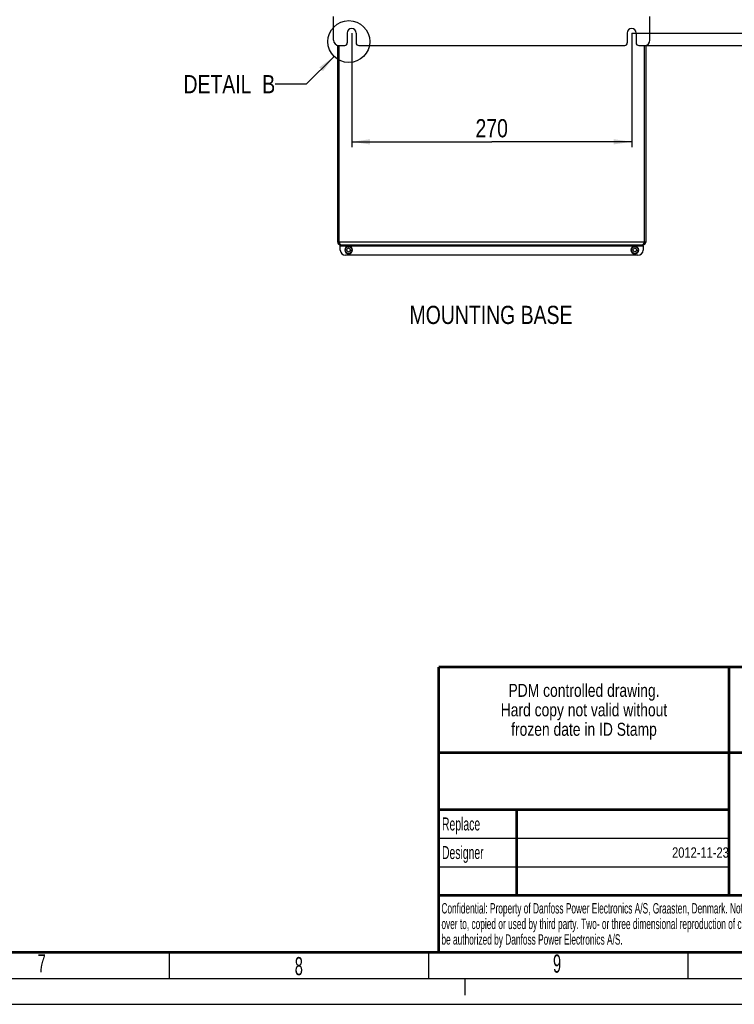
# Model space of a CAD drawing. Header units: millimetres. Extents: x 0 to 594, y 0 to 420.
# Tile 16 of 41: x 323 to 461, y 0 to 190. Entities that reach past the tile are written whole.
import ezdxf

# ---------------------------------------------------------------- set-up
doc = ezdxf.new("R2010")
doc.units = ezdxf.units.MM
doc.header["$LTSCALE"] = 32.67
doc.linetypes.add('DASHED', pattern=[0.2, 0.1, -0.1])
doc.layers.get('0').update_dxf_attribs({"linetype": 'CONTINUOUS'})
doc.layers.add('ROUNDS', color=7, linetype='CONTINUOUS')
doc.styles.get("Standard").update_dxf_attribs({"font": 'txt', "width": 0.8})
doc.styles.add('TEXTSTYLE_2', font='txt', dxfattribs={"width": 0.6})
doc.dimstyles.new('DIMSTYLE_1', dxfattribs={"dimtxt": 3.5, "dimasz": 3.5, "dimexe": 1, "dimexo": 0, "dimgap": 0.875, "dimtad": 1, "dimlfac": 5, "dimdsep": 46, "dimtxsty": 'STANDARD', "dimblk": '_FILLED', "dimblk1": '_FILLED', "dimblk2": '_FILLED', "dimcen": 0.09, "dimclrt": 5, "dimadec": 0, "dimazin": 0, "dimtp": 0.01, "dimtm": 0.01, "dimtfac": 1, "dimtofl": 0, "dimtmove": 0, "dimatfit": 3, "dimldrblk": '_FILLED', "dimfxl": 1, "dimtolj": 1, "dimarcsym": 0})
doc.dimstyles.new('DIMSTYLE_2', dxfattribs={"dimtxt": 3.5, "dimasz": 3.5, "dimexe": 1, "dimexo": 0, "dimgap": 0.875, "dimtad": 1, "dimdec": 0, "dimlfac": 5, "dimdsep": 46, "dimtxsty": 'STANDARD', "dimblk": '_FILLED', "dimblk1": '_FILLED', "dimblk2": '_FILLED', "dimcen": 0.09, "dimclrt": 5, "dimadec": 0, "dimazin": 0, "dimtp": 0.01, "dimtm": 0.01, "dimtfac": 1, "dimtdec": 0, "dimtofl": 0, "dimtmove": 0, "dimatfit": 3, "dimldrblk": '_FILLED', "dimfxl": 1, "dimtolj": 1, "dimarcsym": 0})
doc.dimstyles.get("Standard").update_dxf_attribs({"dimtxt": 3.5, "dimasz": 3.5, "dimexe": 1, "dimexo": 0, "dimtad": 1, "dimdsep": 46, "dimtxsty": 'STANDARD', "dimblk": '_FILLED', "dimblk1": '_FILLED', "dimblk2": '_FILLED', "dimcen": 0.09, "dimclrt": 5, "dimadec": 0, "dimazin": 0, "dimtol": 1, "dimtp": 0.01, "dimtm": 0.01, "dimtfac": 1, "dimtofl": 0, "dimtmove": 0, "dimatfit": 3, "dimldrblk": '_FILLED', "dimfxl": 1, "dimtolj": 1, "dimarcsym": 0})

# ---------------------------------------------------------------- blocks, each defined once
blk = doc.blocks.new('_FILLED')
at = {"color": 0, "linetype": 'BYBLOCK'}
blk.add_solid([(0, 0), (-1, 0.143), (-1, -0.143)], dxfattribs=at)
blk = doc.blocks.new('*D7')
at = {"color": 2, "linetype": 'CONTINUOUS'}
for p, q in [((441.2, 291.37), (469.03, 291.37)), ((468.03, 291.37), (468.03, 239.27)), ((468.03, 187.17), (468.03, 239.27)), ((441.2, 187.17), (469.03, 187.17))]:
    blk.add_line(p, q, dxfattribs=at)
at = {"color": 2, "linetype": 'CONTINUOUS', "xscale": 3.5, "yscale": 3.5, "zscale": 3.5}
for p, rotation in [((468.03, 291.37), 90), ((468.03, 187.17), 270)]:
    blk.add_blockref('_FILLED', p, dxfattribs=dict(at, rotation=rotation))
at = {"color": 5, "linetype": 'CONTINUOUS', "insert": (463.66, 239.27), "char_height": 3.5, "width": 8.4, "attachment_point": 2, "rotation": 90, "line_spacing_factor": 0.9}
blk.add_mtext('521', dxfattribs=at)
blk = doc.blocks.new('*D8')
at = {"color": 2, "linetype": 'CONTINUOUS'}
for p, q in [((444.3, 294.77), (485.7, 294.77)), ((484.7, 294.77), (484.7, 239.77)), ((484.7, 184.77), (484.7, 239.77)), ((443.7, 184.77), (485.7, 184.77))]:
    blk.add_line(p, q, dxfattribs=at)
at = {"color": 2, "linetype": 'CONTINUOUS', "xscale": 3.5, "yscale": 3.5, "zscale": 3.5}
for p, rotation in [((484.7, 294.77), 90), ((484.7, 184.77), 270)]:
    blk.add_blockref('_FILLED', p, dxfattribs=dict(at, rotation=rotation))
at = {"color": 5, "linetype": 'CONTINUOUS', "insert": (480.32, 239.77), "char_height": 3.5, "width": 8.4, "attachment_point": 2, "rotation": 90, "line_spacing_factor": 0.9}
blk.add_mtext('550', dxfattribs=at)
blk = doc.blocks.new('*D14')
at = {"color": 2, "linetype": 'CONTINUOUS'}
for p, q in [((387.2, 187.17), (387.2, 165.21)), ((441.2, 187.17), (441.2, 165.21)), ((387.2, 166.21), (414.2, 166.21)), ((441.2, 166.21), (414.2, 166.21))]:
    blk.add_line(p, q, dxfattribs=at)
at = {"color": 2, "linetype": 'CONTINUOUS', "xscale": 3.5, "yscale": 3.5, "zscale": 3.5, "rotation": 180}
blk.add_blockref('_FILLED', (387.2, 166.21), dxfattribs=at)
at = {"color": 2, "linetype": 'CONTINUOUS', "xscale": 3.5, "yscale": 3.5, "zscale": 3.5}
blk.add_blockref('_FILLED', (441.2, 166.21), dxfattribs=at)
at = {"color": 5, "linetype": 'CONTINUOUS', "insert": (414.2, 170.58), "char_height": 3.5, "width": 8.4, "attachment_point": 2, "line_spacing_factor": 0.9}
blk.add_mtext('270', dxfattribs=at)

msp = doc.modelspace()

# ---------------------------------------------------------------- linework, layer by layer
at = {"color": 7, "linetype": 'CONTINUOUS'}
for p, q in [((383.7026, 185.7734), (383.7026, 190.3734)), ((444.7026, 185.7734), (444.7026, 190.3734)), ((386.3526, 187.1734), (386.3526, 185.2734)), ((388.0526, 187.1734), (388.0526, 185.2734)), ((440.3526, 187.1734), (440.3526, 185.2734)), ((442.0526, 187.1734), (442.0526, 185.2734)), ((384.7026, 184.7734), (385.8526, 184.7734)), ((388.5526, 184.7734), (439.8526, 184.7734)), ((442.5526, 184.7734), (443.7026, 184.7734)), ((352, 10), (352, 5)), ((402, 10), (402, 5)), ((452, 10), (452, 5)), ((0, 0), (594, 0))]:
    msp.add_line(p, q, dxfattribs=at)
at = {"color": 9, "linetype": 'CONTINUOUS'}
for p, q in [((384.5026, 146.8534), (384.8026, 146.8534)), ((384.8026, 146.9174), (443.6026, 146.9174)), ((385.0026, 146.3534), (385.0026, 146.4396)), ((385.0026, 146.1534), (443.4026, 146.1534)), ((443.4026, 146.3534), (443.4026, 146.4396)), ((443.9026, 146.8534), (443.6026, 146.8534)), ((386.2526, 145.3534), (385.9526, 145.3534)), ((386.9526, 145.3534), (387.2526, 145.3534)), ((441.4526, 145.3534), (441.1526, 145.3534)), ((442.1526, 145.3534), (442.4526, 145.3534))]:
    msp.add_line(p, q, dxfattribs=at)
at = {"color": 3, "linetype": 'CONTINUOUS'}
for p, q in [((384.8253, 146.8534), (384.8147, 146.8833)), ((385.0026, 146.3534), (443.4026, 146.3534)), ((385.0026, 146.1534), (385.0026, 146.3534)), ((443.4026, 146.1534), (443.4026, 146.3534)), ((443.5905, 146.8833), (443.58, 146.8534))]:
    msp.add_line(p, q, dxfattribs=at)
at = {"color": 2, "linetype": 'CONTINUOUS'}
for p, q in [((403.9967, 65.0015), (583.9967, 65.0015)), ((403.9967, 65.0015), (403.9967, 10.0015)), ((459.9967, 65.0015), (459.9967, 21.0015)), ((403.9967, 48.5015), (583.9967, 48.5015)), ((403.9967, 37.5015), (459.9967, 37.5015)), ((418.9967, 37.5015), (418.9967, 21.0015)), ((403.9967, 32.0015), (459.9967, 32.0015)), ((403.9967, 26.5015), (459.9967, 26.5015)), ((403.9967, 21.0015), (583.9967, 21.0015)), ((403.9967, 10.0015), (583.9967, 10.0015)), ((15, 5), (589, 5))]:
    msp.add_line(p, q, dxfattribs=at)
at = {"color": 7, "linetype": 'DASHED'}
msp.add_line((409, 5), (409, 0), dxfattribs=at)
at = {"color": 7, "linetype": 'CONTINUOUS', "const_width": 0.5}
for points in [[(403.9967, 65.0015), (583.9967, 65.0015)], [(403.9967, 10.0015), (403.9967, 65.0015)], [(459.9776, 64.8983), (459.9776, 20.8983)], [(403.9967, 48.5015), (583.9967, 48.5015)], [(418.9889, 37.5015), (403.9967, 37.5015)], [(418.7435, 37.5014), (460.0504, 37.5078)], [(419.0312, 20.9371), (419.03, 37.4874)], [(403.9967, 21.0015), (583.9967, 21.0015)], [(584, 10), (20, 10)], [(403.9967, 10.0015), (583.9967, 10.0015)]]:
    msp.add_lwpolyline(points, dxfattribs=at)
at = {"color": 2, "linetype": 'CONTINUOUS'}
msp.add_circle((386.6478, 185.5218), 4.0421, dxfattribs=at)
at = {"color": 3, "linetype": 'CONTINUOUS'}
for centre in [(386.6026, 145.3534), (441.8026, 145.3534)]:
    msp.add_circle(centre, 0.65, dxfattribs=at)
at = {"color": 7, "linetype": 'CONTINUOUS'}
for centre in [(386.6026, 145.3534), (441.8026, 145.3534)]:
    msp.add_circle(centre, 0.35, dxfattribs=at)
for centre, radius, start, end in [((387.2026, 187.1734), 0.85, 0, 180), ((441.2026, 187.1734), 0.85, 0, 180), ((384.7026, 185.7734), 1, 180, 270), ((385.8526, 185.2734), 0.5, 270, 360), ((388.5526, 185.2734), 0.5, 180, 270), ((439.8526, 185.2734), 0.5, 270, 360), ((442.5526, 185.2734), 0.5, 180, 270), ((443.7026, 185.7734), 1, 270, 360), ((385.0026, 146.8534), 0.2, 180, 230.454988), ((443.4026, 146.8534), 0.2, 309.545012, 360)]:
    msp.add_arc(centre, radius, start, end, dxfattribs=at)
at = {"color": 3, "linetype": 'CONTINUOUS'}
for centre, radius, start, end in [((385.0026, 146.8534), 0.5, 180, 270), ((368.1135, 140.9775), 17.7147, 19.474579, 19.591406), ((386.3325, 147.1698), 1.5238, 202.888201, 205.104536), ((443.4026, 146.8534), 0.5, 270, 360), ((442.0728, 147.1698), 1.5238, 334.895464, 337.111799), ((460.2918, 140.9775), 17.7147, 160.408594, 160.525421)]:
    msp.add_arc(centre, radius, start, end, dxfattribs=at)
at = {"color": 9, "linetype": 'CONTINUOUS'}
for centre in [(386.6026, 145.3534), (441.8026, 145.3534)]:
    msp.add_arc(centre, 0.75, 180, 178.432855, dxfattribs=at)
at = {"color": 3, "linetype": 'CONTINUOUS'}
for points in [[(384.8777, 146.707), (384.8598, 146.7557), (384.8425, 146.8045), (384.8253, 146.8534)], [(384.9287, 146.5771), (384.9105, 146.6199), (384.8939, 146.6634), (384.8777, 146.707)], [(385.1026, 146.3534), (385.0735, 146.3534), (385.0464, 146.3759), (385.0275, 146.398)], [(443.3766, 146.3967), (443.3579, 146.3751), (443.3312, 146.3534), (443.3026, 146.3534)], [(443.5275, 146.707), (443.5114, 146.6634), (443.4947, 146.6199), (443.4766, 146.5771)], [(443.58, 146.8534), (443.5627, 146.8045), (443.5455, 146.7557), (443.5275, 146.707)]]:
    msp.add_open_spline(points, degree=3, dxfattribs=at)
for points, knots in [([(385.0275, 146.398), (385.0208, 146.4058), (384.9915, 146.4448), (384.969, 146.4884), (384.9526, 146.5233)], [0, 0, 0, 0, 0.21036297, 1, 1, 1, 1]), ([(443.4526, 146.5233), (443.4465, 146.5103), (443.4248, 146.4662), (443.3995, 146.4231), (443.3766, 146.3967)], [0, 0, 0, 0, 0.28997436, 1, 1, 1, 1])]:
    msp.add_open_spline(points, degree=3, knots=knots, dxfattribs=at)
at = {"layer": 'ROUNDS', "color": 3, "linetype": 'CONTINUOUS'}
for p, q in [((384.5026, 146.8534), (384.5026, 184.8052)), ((443.9026, 184.8052), (443.9026, 146.8534)), ((385.0026, 145.3534), (385.0026, 146.1534)), ((443.4026, 146.1534), (443.4026, 145.3534)), ((442.4026, 144.3534), (386.0026, 144.3534))]:
    msp.add_line(p, q, dxfattribs=at)
at = {"layer": 'ROUNDS', "color": 7, "linetype": 'CONTINUOUS'}
for p, q in [((384.8026, 146.9174), (384.8026, 184.7734)), ((443.6026, 184.7734), (443.6026, 146.9174))]:
    msp.add_line(p, q, dxfattribs=at)
at = {"layer": 'ROUNDS', "color": 3, "linetype": 'CONTINUOUS'}
for centre, start, end in [((386.0026, 145.3534), 180, 270), ((442.4026, 145.3534), 270, 360)]:
    msp.add_arc(centre, 1, start, end, dxfattribs=at)

# ---------------------------------------------------------------- texts
at = {"color": 5, "linetype": 'CONTINUOUS', "line_spacing_factor": 0.9}
for s, insert, char_height, width, attachment_point in [('DETAIL  B', (372.4451, 179.0692), 3.5, 25.2, 3), ('MOUNTING BASE', (398.3601, 134.6044), 3.5, 36.4, 1), ('PDM controlled drawing.\\PHard copy not valid without\\Pfrozen date in ID Stamp', (431.9967, 61.7515), 2.5, 54, 2), (' 2012-11-23 ', (459.9342, 30.2515), 2, 19.2, 3)]:
    msp.add_mtext(s, dxfattribs=dict(at, insert=insert, char_height=char_height, width=width, attachment_point=attachment_point))
at = {"color": 5, "linetype": 'CONTINUOUS', "attachment_point": 1, "line_spacing_factor": 0.9, "style": 'TEXTSTYLE_2'}
for s, insert, char_height, width in [(' Replace', (404.0592, 36.0015), 2.5, 12), (' Designer', (404.0592, 30.5015), 2.5, 13.5), (' Confidential: Property of Danfoss Power Electronics A/S, Graasten, Denmark. Not to be handed \\P over to, copied or used by third party. Two- or three dimensional reproduction of contents to\\P be authorized by Danfoss Power Electronics A/S.', (404.0592, 19.5015), 2, 112.8), ('7', (326.6389, 9.6596), 3.5, 2.1), ('9', (426.0273, 9.5995), 3.5, 2.1), ('8', (376.2243, 9.1125), 3.5, 2.1)]:
    msp.add_mtext(s, dxfattribs=dict(at, insert=insert, char_height=char_height, width=width))

# ---------------------------------------------------------------- dimensions: what is measured, and where the dimension line sits
at = {"color": 2, "linetype": 'CONTINUOUS'}
for base, p1, p2, picture, middle in [((484.6988, 184.7734), (444.3026, 294.7734), (443.7026, 184.7734), '*D8', (484.6988, 239.7734)), ((468.0309, 187.1734), (441.2026, 291.3734), (441.2026, 187.1734), '*D7', (468.0309, 239.2734))]:
    dim = msp.add_linear_dim(base=base, p1=p1, p2=p2, angle=270, dimstyle='DIMSTYLE_2', dxfattribs=at)
    dim.commit()
    dim.dimension.update_dxf_attribs({"geometry": picture, "text_midpoint": middle, "dimtype": 160})
dim = msp.add_linear_dim(base=(441.2026, 166.2065), p1=(387.2026, 187.1734), p2=(441.2026, 187.1734), dimstyle='DIMSTYLE_1', dxfattribs=at)
dim.commit()
dim.dimension.update_dxf_attribs({"geometry": '*D14', "text_midpoint": (414.2026, 166.2065), "dimtype": 160})

# ---------------------------------------------------------------- leaders
msp.add_leader([(383.7896, 182.6636), (378.4451, 177.3192), (372.4451, 177.3192)], dimstyle='STANDARD', override={"dimtad": 0}, dxfattribs=at)

doc.saveas('drawing.dxf')
